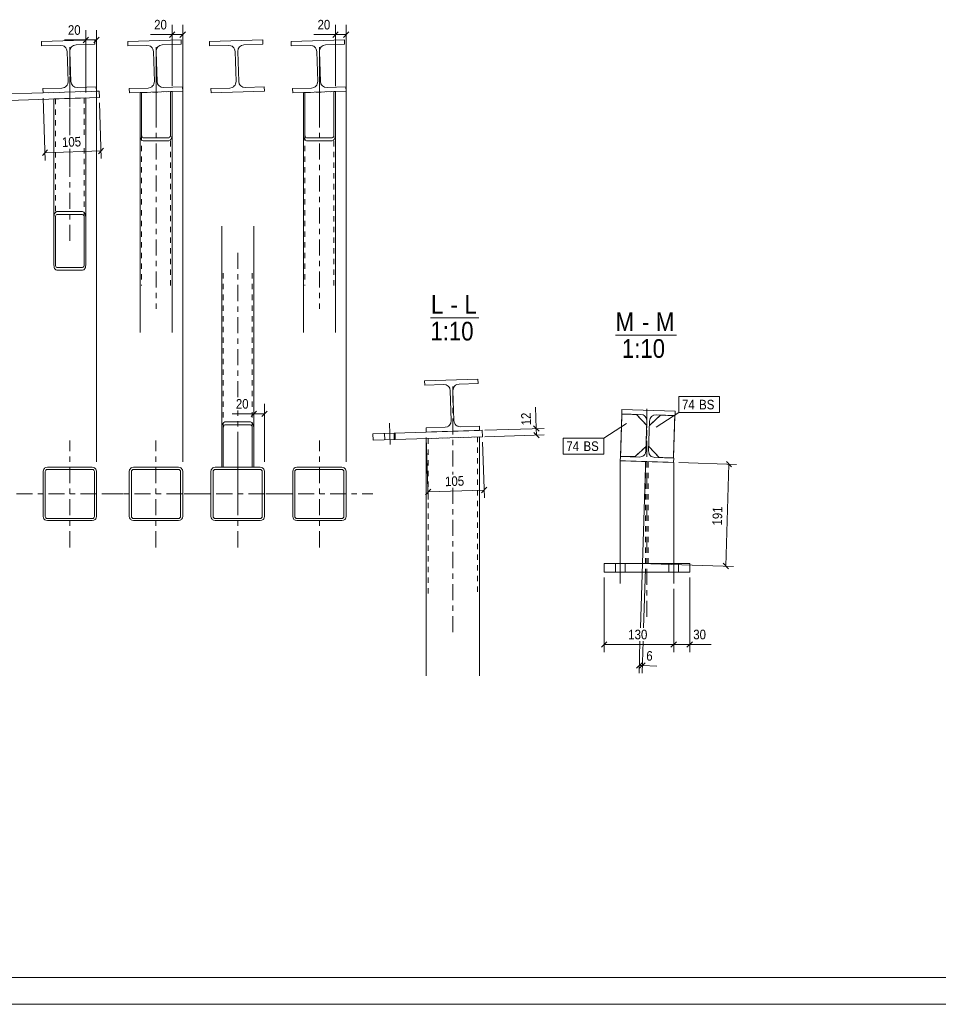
# Model space of a CAD drawing. Header units: millimetres. Extents: x 0 to 914, y 0 to 610.
# Tile 6 of 12: x 305 to 477, y 0 to 184. Entities that reach past the tile are written whole.
import ezdxf

# ---------------------------------------------------------------- set-up
doc = ezdxf.new("R2010")
doc.units = ezdxf.units.MM
for name, pattern in [('XKITLINE00', [0]), ('XKITLINE01', [4, 1, -1, 1, -1]), ('XKITLINE03', [6, 3, -1, 1, -1])]:
    doc.linetypes.add(name, pattern=pattern)
for name, color, linetype, lineweight in [('Arkusz rysunku', 3, 'Continuous', 0), ('Element', 2, 'Continuous', 0), ('Inny typ obiektu', 7, 'Continuous', 0), ('Wymiar', 4, 'Continuous', 0), ('Znak elementu', 2, 'Continuous', 0), ('Śruba', 3, 'Continuous', 0)]:
    doc.layers.add(name, color=color, linetype=linetype, lineweight=lineweight)
doc.styles.add('ARIAL', font='ARIAL.TTF')

msp = doc.modelspace()

# ---------------------------------------------------------------- linework, layer by layer
at = {"layer": 'Arkusz rysunku', "linetype": 'XKITLINE00', "lineweight": 0}
for p, q in [((5, 5), (909, 5)), ((0, 0), (914, 0))]:
    msp.add_line(p, q, dxfattribs=at)
at = {"layer": 'Element', "linetype": 'XKITLINE00', "lineweight": 0}
for p, q in [((308.96, 180.24), (318.96, 180.56)), ((308.96, 180.24), (318.96, 180.56)), ((308.99, 179.44), (308.96, 180.24)), ((308.99, 179.44), (308.96, 180.24)), ((308.99, 179.44), (312.53, 179.55)), ((308.99, 179.44), (312.53, 179.55)), ((312.53, 179.55), (313, 179.48)), ((312.53, 179.55), (313, 179.48)), ((313.67, 178.85), (313.77, 178.39)), ((313.67, 178.85), (313.77, 178.39)), ((314.27, 178.41), (314.35, 178.87)), ((314.27, 178.41), (314.35, 178.87)), ((314.98, 179.54), (315.43, 179.65)), ((314.98, 179.54), (315.43, 179.65)), ((318.98, 179.76), (315.43, 179.65)), ((318.98, 179.76), (315.43, 179.65)), ((318.96, 180.56), (318.98, 179.76)), ((318.96, 180.56), (318.98, 179.76)), ((325.11, 180.24), (335.1, 180.56)), ((325.11, 180.24), (335.1, 180.56)), ((325.13, 179.44), (325.11, 180.24)), ((325.13, 179.44), (325.11, 180.24)), ((325.13, 179.44), (328.68, 179.55)), ((325.13, 179.44), (328.68, 179.55)), ((328.68, 179.55), (329.14, 179.48)), ((328.68, 179.55), (329.14, 179.48)), ((329.81, 178.85), (329.92, 178.39)), ((329.81, 178.85), (329.92, 178.39)), ((330.42, 178.41), (330.5, 178.87)), ((330.42, 178.41), (330.5, 178.87)), ((331.13, 179.54), (331.58, 179.65)), ((331.13, 179.54), (331.58, 179.65)), ((335.13, 179.76), (331.58, 179.65)), ((335.13, 179.76), (331.58, 179.65)), ((335.1, 180.56), (335.13, 179.76)), ((335.1, 180.56), (335.13, 179.76)), ((340.41, 180.24), (350.4, 180.56)), ((340.41, 180.24), (350.4, 180.56)), ((340.43, 179.44), (340.41, 180.24)), ((340.43, 179.44), (340.41, 180.24)), ((340.43, 179.44), (343.98, 179.55)), ((340.43, 179.44), (343.98, 179.55)), ((343.98, 179.55), (344.44, 179.48)), ((343.98, 179.55), (344.44, 179.48)), ((345.11, 178.85), (345.22, 178.39)), ((345.11, 178.85), (345.22, 178.39)), ((345.72, 178.41), (345.79, 178.87)), ((345.72, 178.41), (345.79, 178.87)), ((346.42, 179.54), (346.88, 179.65)), ((346.42, 179.54), (346.88, 179.65)), ((350.43, 179.76), (346.88, 179.65)), ((350.43, 179.76), (346.88, 179.65)), ((350.4, 180.56), (350.43, 179.76)), ((350.4, 180.56), (350.43, 179.76)), ((355.7, 180.24), (365.7, 180.56)), ((355.7, 180.24), (365.7, 180.56)), ((355.73, 179.44), (355.7, 180.24)), ((355.73, 179.44), (355.7, 180.24)), ((355.73, 179.44), (359.28, 179.55)), ((355.73, 179.44), (359.28, 179.55)), ((359.28, 179.55), (359.74, 179.48)), ((359.28, 179.55), (359.74, 179.48)), ((360.41, 178.85), (360.51, 178.39)), ((360.41, 178.85), (360.51, 178.39)), ((361.01, 178.41), (361.09, 178.87)), ((361.01, 178.41), (361.09, 178.87)), ((361.72, 179.54), (362.17, 179.65)), ((361.72, 179.54), (362.17, 179.65)), ((365.72, 179.76), (362.17, 179.65)), ((365.72, 179.76), (362.17, 179.65)), ((365.7, 180.56), (365.72, 179.76)), ((365.7, 180.56), (365.72, 179.76)), ((313.95, 172.8), (313.77, 178.39)), ((313.95, 172.8), (313.77, 178.39)), ((314.45, 172.81), (314.27, 178.41)), ((314.45, 172.81), (314.27, 178.41)), ((330.1, 172.8), (329.92, 178.39)), ((330.1, 172.8), (329.92, 178.39)), ((330.6, 172.81), (330.42, 178.41)), ((330.6, 172.81), (330.42, 178.41)), ((345.39, 172.8), (345.22, 178.39)), ((345.39, 172.8), (345.22, 178.39)), ((345.89, 172.81), (345.72, 178.41)), ((345.89, 172.81), (345.72, 178.41)), ((360.69, 172.8), (360.51, 178.39)), ((360.69, 172.8), (360.51, 178.39)), ((361.19, 172.81), (361.01, 178.41)), ((361.19, 172.81), (361.01, 178.41)), ((309.24, 171.45), (312.79, 171.56)), ((309.24, 171.45), (312.79, 171.56)), ((313.24, 171.66), (312.79, 171.56)), ((313.24, 171.66), (312.79, 171.56)), ((313.95, 172.8), (313.87, 172.33)), ((313.95, 172.8), (313.87, 172.33)), ((314.55, 172.36), (314.45, 172.81)), ((314.55, 172.36), (314.45, 172.81)), ((315.68, 171.65), (315.22, 171.73)), ((315.68, 171.65), (315.22, 171.73)), ((315.68, 171.65), (319.23, 171.76)), ((315.68, 171.65), (319.23, 171.76)), ((319.23, 171.76), (319.26, 170.96)), ((319.23, 171.76), (319.26, 170.96)), ((325.39, 171.45), (328.93, 171.56)), ((325.39, 171.45), (328.93, 171.56)), ((329.39, 171.66), (328.93, 171.56)), ((329.39, 171.66), (328.93, 171.56)), ((330.1, 172.8), (330.02, 172.33)), ((330.1, 172.8), (330.02, 172.33)), ((330.7, 172.36), (330.6, 172.81)), ((330.7, 172.36), (330.6, 172.81)), ((331.83, 171.65), (331.37, 171.73)), ((331.83, 171.65), (331.37, 171.73)), ((331.83, 171.65), (335.38, 171.76)), ((331.83, 171.65), (335.38, 171.76)), ((335.38, 171.76), (335.41, 170.96)), ((335.38, 171.76), (335.41, 170.96)), ((340.68, 171.45), (344.23, 171.56)), ((340.68, 171.45), (344.23, 171.56)), ((344.69, 171.66), (344.23, 171.56)), ((344.69, 171.66), (344.23, 171.56)), ((345.39, 172.8), (345.32, 172.33)), ((345.39, 172.8), (345.32, 172.33)), ((346, 172.36), (345.89, 172.81)), ((346, 172.36), (345.89, 172.81)), ((347.13, 171.65), (346.67, 171.73)), ((347.13, 171.65), (346.67, 171.73)), ((347.13, 171.65), (350.68, 171.76)), ((347.13, 171.65), (350.68, 171.76)), ((350.68, 171.76), (350.7, 170.96)), ((350.68, 171.76), (350.7, 170.96)), ((355.98, 171.45), (359.53, 171.56)), ((355.98, 171.45), (359.53, 171.56)), ((359.98, 171.66), (359.53, 171.56)), ((359.98, 171.66), (359.53, 171.56)), ((360.69, 172.8), (360.61, 172.33)), ((360.69, 172.8), (360.61, 172.33)), ((361.29, 172.36), (361.19, 172.81)), ((361.29, 172.36), (361.19, 172.81)), ((362.43, 171.65), (361.96, 171.73)), ((362.43, 171.65), (361.96, 171.73)), ((362.43, 171.65), (365.97, 171.76)), ((362.43, 171.65), (365.97, 171.76)), ((365.97, 171.76), (366, 170.96)), ((365.97, 171.76), (366, 170.96)), ((309.26, 170.65), (299.27, 170.33)), ((299.31, 169.13), (319.8, 169.78)), ((309.26, 170.65), (309.24, 171.45)), ((309.26, 170.65), (309.24, 171.45)), ((319.26, 170.96), (309.26, 170.65)), ((319.26, 170.96), (309.26, 170.65)), ((317.26, 169.7), (317.26, 138.53)), ((319.76, 170.98), (319.26, 170.96)), ((319.8, 169.78), (319.76, 170.98)), ((325.41, 170.65), (325.39, 171.45)), ((325.41, 170.65), (325.39, 171.45)), ((335.41, 170.96), (325.41, 170.65)), ((335.41, 170.96), (325.41, 170.65)), ((327.71, 170.72), (327.41, 170.71)), ((327.41, 170.71), (327.71, 170.72)), ((327.41, 162.78), (327.41, 170.71)), ((327.41, 162.78), (327.41, 170.71)), ((327.71, 170.72), (327.71, 162.78)), ((327.71, 162.78), (327.71, 170.72)), ((333.41, 170.9), (333.11, 170.89)), ((333.41, 170.9), (333.11, 170.89)), ((333.11, 170.89), (333.11, 162.78)), ((333.11, 162.78), (333.11, 170.89)), ((333.41, 162.78), (333.41, 170.9)), ((333.41, 162.78), (333.41, 170.9)), ((340.71, 170.65), (340.68, 171.45)), ((340.71, 170.65), (340.68, 171.45)), ((350.7, 170.96), (340.71, 170.65)), ((350.7, 170.96), (340.71, 170.65)), ((356, 170.65), (355.98, 171.45)), ((356, 170.65), (355.98, 171.45)), ((366, 170.96), (356, 170.65)), ((366, 170.96), (356, 170.65)), ((358.3, 170.72), (358, 170.71)), ((358, 170.71), (358.3, 170.72)), ((358, 162.78), (358, 170.71)), ((358, 162.78), (358, 170.71)), ((358.3, 170.72), (358.3, 162.78)), ((358.3, 162.78), (358.3, 170.72)), ((364, 170.9), (363.7, 170.89)), ((364, 170.9), (363.7, 170.89)), ((363.7, 170.89), (363.7, 162.78)), ((363.7, 162.78), (363.7, 170.89)), ((364, 162.78), (364, 170.9)), ((364, 162.78), (364, 170.9)), ((311.26, 138.53), (311.26, 169.51)), ((327.41, 162.78), (327.45, 162.36)), ((327.41, 162.78), (327.45, 162.36)), ((327.41, 162.78), (327.41, 125.79)), ((327.73, 162.57), (327.71, 162.78)), ((327.73, 162.57), (327.71, 162.78)), ((327.8, 162.39), (327.73, 162.57)), ((327.8, 162.39), (327.73, 162.57)), ((327.89, 162.27), (327.8, 162.39)), ((327.89, 162.27), (327.8, 162.39)), ((328.01, 162.23), (327.89, 162.27)), ((328.01, 162.23), (327.89, 162.27)), ((332.92, 162.27), (332.81, 162.23)), ((332.92, 162.27), (332.81, 162.23)), ((333.02, 162.39), (332.92, 162.27)), ((333.02, 162.39), (332.92, 162.27)), ((333.09, 162.57), (333.02, 162.39)), ((333.09, 162.57), (333.02, 162.39)), ((333.11, 162.78), (333.09, 162.57)), ((333.11, 162.78), (333.09, 162.57)), ((333.36, 162.36), (333.41, 162.78)), ((333.36, 162.36), (333.41, 162.78)), ((333.41, 162.78), (333.41, 125.79)), ((358, 162.78), (358.05, 162.36)), ((358, 162.78), (358.05, 162.36)), ((358, 162.77), (358, 125.79)), ((358.32, 162.57), (358.3, 162.78)), ((358.32, 162.57), (358.3, 162.78)), ((358.39, 162.39), (358.32, 162.57)), ((358.39, 162.39), (358.32, 162.57)), ((358.49, 162.27), (358.39, 162.39)), ((358.49, 162.27), (358.39, 162.39)), ((358.6, 162.23), (358.49, 162.27)), ((358.6, 162.23), (358.49, 162.27)), ((363.52, 162.27), (363.4, 162.23)), ((363.52, 162.27), (363.4, 162.23)), ((363.61, 162.39), (363.52, 162.27)), ((363.61, 162.39), (363.52, 162.27)), ((363.68, 162.57), (363.61, 162.39)), ((363.68, 162.57), (363.61, 162.39)), ((363.7, 162.78), (363.68, 162.57)), ((363.7, 162.78), (363.68, 162.57)), ((363.95, 162.36), (364, 162.78)), ((363.95, 162.36), (364, 162.78)), ((364, 162.78), (364, 125.79)), ((327.78, 161.76), (328.01, 161.68)), ((327.78, 161.76), (328.01, 161.68)), ((328.01, 162.23), (332.81, 162.23)), ((328.01, 162.23), (332.81, 162.23)), ((328.01, 161.68), (332.81, 161.68)), ((328.01, 161.68), (332.81, 161.68)), ((332.81, 161.68), (333.04, 161.76)), ((332.81, 161.68), (333.04, 161.76)), ((358.37, 161.76), (358.6, 161.68)), ((358.37, 161.76), (358.6, 161.68)), ((358.6, 162.23), (363.4, 162.23)), ((358.6, 162.23), (363.4, 162.23)), ((358.6, 161.68), (363.4, 161.68)), ((358.6, 161.68), (363.4, 161.68)), ((363.4, 161.68), (363.63, 161.76)), ((363.4, 161.68), (363.63, 161.76)), ((311.31, 147.75), (311.26, 147.33)), ((311.31, 147.75), (311.26, 147.33)), ((311.56, 147.33), (311.58, 147.54)), ((311.56, 147.33), (311.58, 147.54)), ((311.58, 147.54), (311.65, 147.72)), ((311.58, 147.54), (311.65, 147.72)), ((311.86, 148.43), (311.63, 148.34)), ((311.86, 148.43), (311.63, 148.34)), ((311.65, 147.72), (311.74, 147.84)), ((311.65, 147.72), (311.74, 147.84)), ((311.74, 147.84), (311.86, 147.88)), ((311.74, 147.84), (311.86, 147.88)), ((311.86, 148.43), (316.66, 148.43)), ((311.86, 148.43), (316.66, 148.43)), ((311.86, 147.88), (316.66, 147.88)), ((311.86, 147.88), (316.66, 147.88)), ((316.89, 148.34), (316.66, 148.43)), ((316.89, 148.34), (316.66, 148.43)), ((316.66, 147.88), (316.77, 147.84)), ((316.66, 147.88), (316.77, 147.84)), ((316.77, 147.84), (316.87, 147.72)), ((316.77, 147.84), (316.87, 147.72)), ((316.87, 147.72), (316.94, 147.54)), ((316.87, 147.72), (316.94, 147.54)), ((316.94, 147.54), (316.96, 147.33)), ((316.94, 147.54), (316.96, 147.33)), ((317.26, 147.33), (317.21, 147.75)), ((317.26, 147.33), (317.21, 147.75)), ((311.26, 138.53), (311.26, 147.33)), ((311.56, 147.33), (311.56, 138.53)), ((311.56, 138.53), (311.56, 147.33)), ((316.96, 147.33), (316.96, 138.53)), ((316.96, 138.53), (316.96, 147.33)), ((317.26, 138.53), (317.26, 147.33)), ((342.7, 145.67), (342.7, 107.93)), ((348.7, 145.67), (348.7, 107.94)), ((311.26, 138.53), (311.31, 138.11)), ((311.26, 138.53), (311.31, 138.11)), ((311.58, 138.32), (311.56, 138.53)), ((311.58, 138.32), (311.56, 138.53)), ((311.65, 138.14), (311.58, 138.32)), ((311.65, 138.14), (311.58, 138.32)), ((316.94, 138.32), (316.87, 138.14)), ((316.94, 138.32), (316.87, 138.14)), ((316.96, 138.53), (316.94, 138.32)), ((316.96, 138.53), (316.94, 138.32)), ((317.21, 138.11), (317.26, 138.53)), ((317.21, 138.11), (317.26, 138.53)), ((311.63, 137.51), (311.86, 137.43)), ((311.63, 137.51), (311.86, 137.43)), ((311.74, 138.02), (311.65, 138.14)), ((311.74, 138.02), (311.65, 138.14)), ((311.86, 137.98), (311.74, 138.02)), ((311.86, 137.98), (311.74, 138.02)), ((311.86, 137.98), (316.66, 137.98)), ((311.86, 137.98), (316.66, 137.98)), ((311.86, 137.43), (316.66, 137.43)), ((311.86, 137.43), (316.66, 137.43)), ((316.77, 138.02), (316.66, 137.98)), ((316.77, 138.02), (316.66, 137.98)), ((316.66, 137.43), (316.89, 137.51)), ((316.66, 137.43), (316.89, 137.51)), ((316.87, 138.14), (316.77, 138.02)), ((316.87, 138.14), (316.77, 138.02)), ((380.69, 116.73), (390.69, 117.04)), ((380.69, 116.73), (390.69, 117.04)), ((380.72, 115.93), (380.69, 116.73)), ((380.72, 115.93), (380.69, 116.73)), ((390.71, 116.24), (387.16, 116.13)), ((390.71, 116.24), (387.16, 116.13)), ((390.69, 117.04), (390.71, 116.24)), ((390.69, 117.04), (390.71, 116.24)), ((380.72, 115.93), (384.27, 116.04)), ((380.72, 115.93), (384.27, 116.04)), ((384.27, 116.04), (384.73, 115.96)), ((384.27, 116.04), (384.73, 115.96)), ((385.4, 115.34), (385.5, 114.88)), ((385.4, 115.34), (385.5, 114.88)), ((385.68, 109.28), (385.5, 114.88)), ((385.68, 109.28), (385.5, 114.88)), ((386, 114.9), (386.08, 115.36)), ((386, 114.9), (386.08, 115.36)), ((386.18, 109.3), (386, 114.9)), ((386.18, 109.3), (386, 114.9)), ((386.71, 116.03), (387.16, 116.13)), ((386.71, 116.03), (387.16, 116.13)), ((417.61, 110.57), (417.63, 111.37)), ((417.61, 110.57), (417.63, 111.37)), ((417.63, 111.37), (427.63, 111.06)), ((417.63, 111.37), (427.63, 111.06)), ((427.63, 111.06), (427.6, 110.26)), ((427.63, 111.06), (427.6, 110.26)), ((343.3, 109.03), (343.08, 108.95)), ((343.3, 109.03), (343.08, 108.95)), ((343.3, 109.03), (348.1, 109.03)), ((343.3, 109.03), (348.1, 109.03)), ((348.33, 108.95), (348.1, 109.03)), ((348.33, 108.95), (348.1, 109.03)), ((385.68, 109.28), (385.6, 108.82)), ((385.68, 109.28), (385.6, 108.82)), ((386.28, 108.84), (386.18, 109.3)), ((386.28, 108.84), (386.18, 109.3)), ((417.66, 110.52), (417.41, 102.62)), ((421.16, 110.46), (417.61, 110.57)), ((421.16, 110.46), (417.61, 110.57)), ((417.66, 110.52), (420.36, 110.43)), ((420.36, 110.43), (422.29, 108.37)), ((421.16, 110.46), (421.61, 110.35)), ((421.16, 110.46), (421.61, 110.35)), ((422.14, 103.63), (422.32, 109.22)), ((422.14, 103.63), (422.32, 109.22)), ((422.24, 109.68), (422.32, 109.22)), ((422.24, 109.68), (422.32, 109.22)), ((422.64, 103.61), (422.82, 109.21)), ((422.64, 103.61), (422.82, 109.21)), ((422.79, 108.36), (424.85, 110.29)), ((422.82, 109.21), (422.93, 109.66)), ((422.82, 109.21), (422.93, 109.66)), ((423.59, 110.29), (424.06, 110.37)), ((423.59, 110.29), (424.06, 110.37)), ((427.6, 110.26), (424.06, 110.37)), ((427.6, 110.26), (424.06, 110.37)), ((424.85, 110.29), (427.55, 110.21)), ((427.55, 110.21), (427.31, 102.31)), ((342.75, 108.36), (342.7, 107.93)), ((342.75, 108.36), (342.7, 107.93)), ((342.7, 107.93), (342.7, 100.56)), ((342.7, 100.56), (342.7, 107.93)), ((343, 107.93), (343.03, 108.14)), ((343, 107.93), (343.03, 108.14)), ((343, 100.56), (343, 107.93)), ((343, 100.56), (343, 107.93)), ((343.03, 108.14), (343.09, 108.32)), ((343.03, 108.14), (343.09, 108.32)), ((343.09, 108.32), (343.19, 108.44)), ((343.09, 108.32), (343.19, 108.44)), ((343.19, 108.44), (343.3, 108.48)), ((343.19, 108.44), (343.3, 108.48)), ((343.3, 108.48), (348.1, 108.48)), ((343.3, 108.48), (348.1, 108.48)), ((348.1, 108.48), (348.22, 108.44)), ((348.1, 108.48), (348.22, 108.44)), ((348.22, 108.44), (348.32, 108.32)), ((348.22, 108.44), (348.32, 108.32)), ((348.32, 108.32), (348.38, 108.14)), ((348.32, 108.32), (348.38, 108.14)), ((348.38, 108.14), (348.4, 107.93)), ((348.38, 108.14), (348.4, 107.93)), ((348.4, 107.93), (348.4, 100.56)), ((348.4, 100.56), (348.4, 107.93)), ((348.7, 107.93), (348.66, 108.36)), ((348.7, 107.93), (348.66, 108.36)), ((348.7, 100.56), (348.7, 107.93)), ((348.7, 100.56), (348.7, 107.93)), ((380.99, 107.14), (371, 106.82)), ((375, 106.95), (375.03, 105.75)), ((380.97, 107.93), (384.52, 108.05)), ((380.97, 107.93), (384.52, 108.05)), ((380.99, 107.13), (380.97, 107.93)), ((380.99, 107.13), (380.97, 107.93)), ((390.99, 107.45), (380.99, 107.13)), ((390.99, 107.45), (380.99, 107.13)), ((384.97, 108.15), (384.52, 108.05)), ((384.97, 108.15), (384.52, 108.05)), ((387.41, 108.14), (386.95, 108.21)), ((387.41, 108.14), (386.95, 108.21)), ((387.41, 108.14), (390.96, 108.25)), ((387.41, 108.14), (390.96, 108.25)), ((390.96, 108.25), (390.99, 107.45)), ((390.96, 108.25), (390.99, 107.45)), ((391.49, 107.47), (390.99, 107.45)), ((391.53, 106.27), (391.49, 107.47)), ((371, 106.82), (371.04, 105.62)), ((371.04, 105.62), (391.53, 106.27)), ((380.99, 105.93), (380.99, 61.51)), ((390.99, 106.25), (390.99, 61.51)), ((422.17, 104.47), (420.11, 102.54)), ((422.14, 103.63), (422.04, 103.17)), ((422.14, 103.63), (422.04, 103.17)), ((422.72, 103.15), (422.64, 103.61)), ((422.72, 103.15), (422.64, 103.61)), ((424.61, 102.4), (422.67, 104.46)), ((417.33, 101.78), (417.36, 102.57)), ((417.33, 101.78), (417.36, 102.57)), ((427.33, 101.46), (417.33, 101.78)), ((427.33, 101.46), (417.33, 101.78)), ((417.34, 101.78), (417.34, 82.52)), ((417.36, 102.57), (420.91, 102.46)), ((417.36, 102.57), (420.91, 102.46)), ((417.41, 102.62), (420.11, 102.54)), ((421.37, 102.54), (420.91, 102.46)), ((421.37, 102.54), (420.91, 102.46)), ((423.81, 102.37), (423.35, 102.48)), ((423.81, 102.37), (423.35, 102.48)), ((423.81, 102.37), (427.35, 102.26)), ((423.81, 102.37), (427.35, 102.26)), ((427.31, 102.31), (424.61, 102.4)), ((427.35, 102.26), (427.33, 101.46)), ((427.35, 102.26), (427.33, 101.46)), ((427.34, 101.46), (427.33, 101.46)), ((427.34, 82.52), (427.34, 101.46)), ((309.32, 100.07), (309.26, 99.76)), ((309.32, 100.07), (309.26, 99.76)), ((309.26, 91.36), (309.26, 99.76)), ((309.26, 91.36), (309.26, 99.76)), ((309.66, 99.76), (309.69, 99.91)), ((309.66, 99.76), (309.69, 99.91)), ((309.66, 91.36), (309.66, 99.76)), ((309.66, 91.36), (309.66, 99.76)), ((309.69, 99.91), (309.77, 100.04)), ((309.69, 99.91), (309.77, 100.04)), ((310.06, 100.56), (309.75, 100.5)), ((310.06, 100.56), (309.75, 100.5)), ((309.77, 100.04), (309.9, 100.13)), ((309.77, 100.04), (309.9, 100.13)), ((309.9, 100.13), (310.06, 100.16)), ((309.9, 100.13), (310.06, 100.16)), ((310.06, 100.56), (318.46, 100.56)), ((310.06, 100.56), (318.46, 100.56)), ((310.06, 100.16), (318.46, 100.16)), ((310.06, 100.16), (318.46, 100.16)), ((318.76, 100.5), (318.46, 100.56)), ((318.76, 100.5), (318.46, 100.56)), ((318.46, 100.16), (318.61, 100.13)), ((318.46, 100.16), (318.61, 100.13)), ((318.61, 100.13), (318.74, 100.04)), ((318.61, 100.13), (318.74, 100.04)), ((318.74, 100.04), (318.82, 99.91)), ((318.74, 100.04), (318.82, 99.91)), ((318.82, 99.91), (318.86, 99.76)), ((318.82, 99.91), (318.86, 99.76)), ((318.86, 91.36), (318.86, 99.76)), ((318.86, 91.36), (318.86, 99.76)), ((319.26, 99.76), (319.19, 100.07)), ((319.26, 99.76), (319.19, 100.07)), ((319.26, 91.36), (319.26, 99.76)), ((319.26, 91.36), (319.26, 99.76)), ((325.46, 100.07), (325.4, 99.76)), ((325.46, 100.07), (325.4, 99.76)), ((325.4, 91.36), (325.4, 99.76)), ((325.4, 91.36), (325.4, 99.76)), ((325.8, 99.76), (325.83, 99.91)), ((325.8, 99.76), (325.83, 99.91)), ((325.8, 91.36), (325.8, 99.76)), ((325.8, 91.36), (325.8, 99.76)), ((325.83, 99.91), (325.92, 100.04)), ((325.83, 99.91), (325.92, 100.04)), ((326.2, 100.56), (325.9, 100.5)), ((326.2, 100.56), (325.9, 100.5)), ((325.92, 100.04), (326.05, 100.13)), ((325.92, 100.04), (326.05, 100.13)), ((326.05, 100.13), (326.2, 100.16)), ((326.05, 100.13), (326.2, 100.16)), ((326.2, 100.56), (334.6, 100.56)), ((326.2, 100.56), (334.6, 100.56)), ((326.2, 100.16), (334.6, 100.16)), ((326.2, 100.16), (334.6, 100.16)), ((334.91, 100.5), (334.6, 100.56)), ((334.91, 100.5), (334.6, 100.56)), ((334.6, 100.16), (334.76, 100.13)), ((334.6, 100.16), (334.76, 100.13)), ((334.76, 100.13), (334.89, 100.04)), ((334.76, 100.13), (334.89, 100.04)), ((334.89, 100.04), (334.97, 99.91)), ((334.89, 100.04), (334.97, 99.91)), ((334.97, 99.91), (335, 99.76)), ((334.97, 99.91), (335, 99.76)), ((335, 91.36), (335, 99.76)), ((335, 91.36), (335, 99.76)), ((335.4, 99.76), (335.34, 100.07)), ((335.4, 99.76), (335.34, 100.07)), ((335.4, 91.36), (335.4, 99.76)), ((335.4, 91.36), (335.4, 99.76)), ((340.76, 100.07), (340.7, 99.76)), ((340.76, 100.07), (340.7, 99.76)), ((340.7, 91.36), (340.7, 99.76)), ((340.7, 91.36), (340.7, 99.76)), ((341.1, 99.76), (341.13, 99.91)), ((341.1, 99.76), (341.13, 99.91)), ((341.1, 91.36), (341.1, 99.76)), ((341.1, 91.36), (341.1, 99.76)), ((341.13, 99.91), (341.22, 100.04)), ((341.13, 99.91), (341.22, 100.04)), ((341.5, 100.56), (341.19, 100.5)), ((341.5, 100.56), (341.19, 100.5)), ((341.22, 100.04), (341.35, 100.13)), ((341.22, 100.04), (341.35, 100.13)), ((341.35, 100.13), (341.5, 100.16)), ((341.35, 100.13), (341.5, 100.16)), ((341.5, 100.56), (349.9, 100.56)), ((341.5, 100.56), (349.9, 100.56)), ((341.5, 100.16), (349.9, 100.16)), ((341.5, 100.16), (349.9, 100.16)), ((342.7, 100.56), (343, 100.56)), ((342.7, 100.56), (343, 100.56)), ((348.7, 100.56), (348.4, 100.56)), ((348.4, 100.56), (348.7, 100.56)), ((350.21, 100.5), (349.9, 100.56)), ((350.21, 100.5), (349.9, 100.56)), ((349.9, 100.16), (350.05, 100.13)), ((349.9, 100.16), (350.05, 100.13)), ((350.05, 100.13), (350.18, 100.04)), ((350.05, 100.13), (350.18, 100.04)), ((350.18, 100.04), (350.27, 99.91)), ((350.18, 100.04), (350.27, 99.91)), ((350.27, 99.91), (350.3, 99.76)), ((350.27, 99.91), (350.3, 99.76)), ((350.3, 91.36), (350.3, 99.76)), ((350.3, 91.36), (350.3, 99.76)), ((350.7, 99.76), (350.64, 100.07)), ((350.7, 99.76), (350.64, 100.07)), ((350.7, 91.36), (350.7, 99.76)), ((350.7, 91.36), (350.7, 99.76)), ((356.06, 100.07), (356, 99.76)), ((356.06, 100.07), (356, 99.76)), ((356, 91.36), (356, 99.76)), ((356, 91.36), (356, 99.76)), ((356.4, 99.76), (356.43, 99.91)), ((356.4, 99.76), (356.43, 99.91)), ((356.4, 91.36), (356.4, 99.76)), ((356.4, 91.36), (356.4, 99.76)), ((356.43, 99.91), (356.51, 100.04)), ((356.43, 99.91), (356.51, 100.04)), ((356.8, 100.56), (356.49, 100.5)), ((356.8, 100.56), (356.49, 100.5)), ((356.51, 100.04), (356.64, 100.13)), ((356.51, 100.04), (356.64, 100.13)), ((356.64, 100.13), (356.8, 100.16)), ((356.64, 100.13), (356.8, 100.16)), ((356.8, 100.56), (365.2, 100.56)), ((356.8, 100.56), (365.2, 100.56)), ((356.8, 100.16), (365.2, 100.16)), ((356.8, 100.16), (365.2, 100.16)), ((365.5, 100.5), (365.2, 100.56)), ((365.5, 100.5), (365.2, 100.56)), ((365.2, 100.16), (365.35, 100.13)), ((365.2, 100.16), (365.35, 100.13)), ((365.35, 100.13), (365.48, 100.04)), ((365.35, 100.13), (365.48, 100.04)), ((365.48, 100.04), (365.57, 99.91)), ((365.48, 100.04), (365.57, 99.91)), ((365.57, 99.91), (365.6, 99.76)), ((365.57, 99.91), (365.6, 99.76)), ((365.6, 91.36), (365.6, 99.76)), ((365.6, 91.36), (365.6, 99.76)), ((366, 99.76), (365.94, 100.07)), ((366, 99.76), (365.94, 100.07)), ((366, 91.36), (366, 99.76)), ((366, 91.36), (366, 99.76)), ((309.26, 91.36), (309.32, 91.06)), ((309.26, 91.36), (309.32, 91.06)), ((309.69, 91.21), (309.66, 91.36)), ((309.69, 91.21), (309.66, 91.36)), ((309.77, 91.08), (309.69, 91.21)), ((309.77, 91.08), (309.69, 91.21)), ((309.75, 90.62), (310.06, 90.56)), ((309.75, 90.62), (310.06, 90.56)), ((309.9, 90.99), (309.77, 91.08)), ((309.9, 90.99), (309.77, 91.08)), ((310.06, 90.96), (309.9, 90.99)), ((310.06, 90.96), (309.9, 90.99)), ((310.06, 90.96), (318.46, 90.96)), ((310.06, 90.96), (318.46, 90.96)), ((310.06, 90.56), (318.46, 90.56)), ((310.06, 90.56), (318.46, 90.56)), ((318.61, 90.99), (318.46, 90.96)), ((318.61, 90.99), (318.46, 90.96)), ((318.46, 90.56), (318.76, 90.62)), ((318.46, 90.56), (318.76, 90.62)), ((318.74, 91.08), (318.61, 90.99)), ((318.74, 91.08), (318.61, 90.99)), ((318.82, 91.21), (318.74, 91.08)), ((318.82, 91.21), (318.74, 91.08)), ((318.86, 91.36), (318.82, 91.21)), ((318.86, 91.36), (318.82, 91.21)), ((319.19, 91.06), (319.26, 91.36)), ((319.19, 91.06), (319.26, 91.36)), ((325.4, 91.36), (325.46, 91.06)), ((325.4, 91.36), (325.46, 91.06)), ((325.83, 91.21), (325.8, 91.36)), ((325.83, 91.21), (325.8, 91.36)), ((325.92, 91.08), (325.83, 91.21)), ((325.92, 91.08), (325.83, 91.21)), ((325.9, 90.62), (326.2, 90.56)), ((325.9, 90.62), (326.2, 90.56)), ((326.05, 90.99), (325.92, 91.08)), ((326.05, 90.99), (325.92, 91.08)), ((326.2, 90.96), (326.05, 90.99)), ((326.2, 90.96), (326.05, 90.99)), ((326.2, 90.96), (334.6, 90.96)), ((326.2, 90.96), (334.6, 90.96)), ((326.2, 90.56), (334.6, 90.56)), ((326.2, 90.56), (334.6, 90.56)), ((334.76, 90.99), (334.6, 90.96)), ((334.76, 90.99), (334.6, 90.96)), ((334.6, 90.56), (334.91, 90.62)), ((334.6, 90.56), (334.91, 90.62)), ((334.89, 91.08), (334.76, 90.99)), ((334.89, 91.08), (334.76, 90.99)), ((334.97, 91.21), (334.89, 91.08)), ((334.97, 91.21), (334.89, 91.08)), ((335, 91.36), (334.97, 91.21)), ((335, 91.36), (334.97, 91.21)), ((335.34, 91.06), (335.4, 91.36)), ((335.34, 91.06), (335.4, 91.36)), ((340.7, 91.36), (340.76, 91.06)), ((340.7, 91.36), (340.76, 91.06)), ((341.13, 91.21), (341.1, 91.36)), ((341.13, 91.21), (341.1, 91.36)), ((341.22, 91.08), (341.13, 91.21)), ((341.22, 91.08), (341.13, 91.21)), ((341.19, 90.62), (341.5, 90.56)), ((341.19, 90.62), (341.5, 90.56)), ((341.35, 90.99), (341.22, 91.08)), ((341.35, 90.99), (341.22, 91.08)), ((341.5, 90.96), (341.35, 90.99)), ((341.5, 90.96), (341.35, 90.99)), ((341.5, 90.96), (349.9, 90.96)), ((341.5, 90.96), (349.9, 90.96)), ((341.5, 90.56), (349.9, 90.56)), ((341.5, 90.56), (349.9, 90.56)), ((350.05, 90.99), (349.9, 90.96)), ((350.05, 90.99), (349.9, 90.96)), ((349.9, 90.56), (350.21, 90.62)), ((349.9, 90.56), (350.21, 90.62)), ((350.18, 91.08), (350.05, 90.99)), ((350.18, 91.08), (350.05, 90.99)), ((350.27, 91.21), (350.18, 91.08)), ((350.27, 91.21), (350.18, 91.08)), ((350.3, 91.36), (350.27, 91.21)), ((350.3, 91.36), (350.27, 91.21)), ((350.64, 91.06), (350.7, 91.36)), ((350.64, 91.06), (350.7, 91.36)), ((356, 91.36), (356.06, 91.06)), ((356, 91.36), (356.06, 91.06)), ((356.43, 91.21), (356.4, 91.36)), ((356.43, 91.21), (356.4, 91.36)), ((356.51, 91.08), (356.43, 91.21)), ((356.51, 91.08), (356.43, 91.21)), ((356.49, 90.62), (356.8, 90.56)), ((356.49, 90.62), (356.8, 90.56)), ((356.64, 90.99), (356.51, 91.08)), ((356.64, 90.99), (356.51, 91.08)), ((356.8, 90.96), (356.64, 90.99)), ((356.8, 90.96), (356.64, 90.99)), ((356.8, 90.96), (365.2, 90.96)), ((356.8, 90.96), (365.2, 90.96)), ((356.8, 90.56), (365.2, 90.56)), ((356.8, 90.56), (365.2, 90.56)), ((365.35, 90.99), (365.2, 90.96)), ((365.35, 90.99), (365.2, 90.96)), ((365.2, 90.56), (365.5, 90.62)), ((365.2, 90.56), (365.5, 90.62)), ((365.48, 91.08), (365.35, 90.99)), ((365.48, 91.08), (365.35, 90.99)), ((365.57, 91.21), (365.48, 91.08)), ((365.57, 91.21), (365.48, 91.08)), ((365.6, 91.36), (365.57, 91.21)), ((365.6, 91.36), (365.57, 91.21)), ((365.94, 91.06), (366, 91.36)), ((365.94, 91.06), (366, 91.36)), ((430.34, 82.52), (414.34, 82.52)), ((414.34, 82.52), (414.34, 80.92)), ((430.34, 80.92), (430.34, 82.52)), ((414.34, 80.92), (430.34, 80.92))]:
    msp.add_line(p, q, dxfattribs=at)
at = {"layer": 'Element', "linetype": 'XKITLINE03', "lineweight": 0}
for p, q in [((314.26, 162.72), (314.26, 179.19)), ((314.26, 178.96), (314.26, 162.72)), ((330.41, 167.18), (330.41, 179.19)), ((330.41, 179.19), (330.41, 130.2)), ((361, 167.18), (361, 179.19)), ((361, 179.19), (361, 130.19)), ((314.11, 175.6), (314.11, 175.6)), ((330.26, 175.6), (330.26, 175.6)), ((345.55, 175.6), (345.55, 175.6)), ((360.85, 175.6), (360.85, 175.6)), ((314.26, 142.93), (314.26, 160.2)), ((314.26, 160.2), (314.26, 156.38)), ((345.7, 113.68), (345.7, 141.27)), ((385.99, 115.67), (385.99, 99.21)), ((345.7, 92.18), (345.7, 111.16)), ((385.84, 112.09), (385.84, 112.09)), ((422.34, 72.52), (422.34, 111.62)), ((314.26, 85.56), (314.26, 105.56)), ((330.4, 85.56), (330.4, 105.56)), ((345.7, 85.56), (345.7, 105.56)), ((361, 85.56), (361, 105.56)), ((422.48, 106.42), (422.48, 106.42)), ((345.7, 103.53), (345.7, 92.18)), ((385.99, 96.69), (385.99, 69.21)), ((304.26, 95.56), (324.26, 95.56)), ((320.4, 95.56), (340.4, 95.56)), ((335.7, 95.56), (355.7, 95.56)), ((351, 95.56), (371, 95.56))]:
    msp.add_line(p, q, dxfattribs=at)
at = {"layer": 'Element', "linetype": 'XKITLINE01', "lineweight": 0}
for p, q in [((319.26, 170.96), (309.26, 170.65)), ((311.26, 169.51), (317.26, 169.7)), ((317.26, 169.7), (311.26, 169.51)), ((316.96, 169.69), (316.96, 162.81)), ((316.96, 162.81), (316.96, 169.69)), ((317.26, 169.7), (317.26, 152.24)), ((333.41, 170.9), (327.41, 170.71)), ((327.41, 170.71), (327.41, 162.78)), ((327.71, 170.72), (327.73, 170.72)), ((327.73, 170.72), (327.71, 170.72)), ((327.71, 170.72), (327.71, 134.6)), ((327.73, 170.72), (333.11, 170.89)), ((327.73, 170.72), (327.8, 170.72)), ((333.11, 134.6), (333.11, 170.89)), ((333.41, 170.9), (333.41, 162.78)), ((364, 170.9), (358, 170.71)), ((358, 170.71), (358, 162.77)), ((358.3, 170.72), (358.32, 170.72)), ((358.32, 170.72), (358.3, 170.72)), ((358.3, 170.72), (358.3, 134.59)), ((358.32, 170.72), (363.7, 170.89)), ((358.32, 170.72), (358.39, 170.72)), ((363.7, 134.59), (363.7, 170.89)), ((364, 170.9), (364, 162.78)), ((311.26, 152.24), (311.26, 169.51)), ((311.56, 169.52), (311.56, 147.33)), ((311.56, 160.53), (311.56, 169.52)), ((316.96, 160.29), (316.96, 147.33)), ((343, 136.87), (343, 100.56)), ((348.4, 136.87), (348.4, 100.56)), ((417.41, 102.62), (417.66, 110.52)), ((417.66, 110.52), (420.36, 110.43)), ((420.36, 110.43), (422.29, 108.37)), ((422.79, 108.36), (424.85, 110.29)), ((424.85, 110.29), (427.55, 110.21)), ((427.55, 110.21), (427.31, 102.31)), ((342.7, 107.93), (342.7, 100.56)), ((348.7, 107.94), (348.7, 100.56)), ((390.99, 107.45), (380.99, 107.14)), ((422.29, 108.37), (422.17, 104.47)), ((422.29, 108.37), (422.17, 104.47)), ((422.67, 104.46), (422.79, 108.36)), ((422.67, 104.46), (422.79, 108.36)), ((390.99, 106.25), (380.99, 105.93)), ((380.99, 105.93), (380.99, 105.93)), ((381.39, 105.95), (381.39, 105.95)), ((381.39, 76.91), (381.39, 105.95)), ((390.59, 106.24), (390.59, 106.24)), ((390.59, 106.24), (390.59, 76.91)), ((390.99, 106.25), (390.99, 106.25)), ((422.17, 104.47), (420.11, 102.54)), ((424.61, 102.4), (422.67, 104.46)), ((417.34, 101.78), (427.34, 101.46)), ((420.11, 102.54), (417.41, 102.62)), ((422.09, 82.52), (422.09, 101.63)), ((422.59, 82.52), (422.59, 101.61)), ((427.31, 102.31), (424.61, 102.4)), ((348.7, 100.56), (342.7, 100.56)), ((343, 100.56), (343.03, 100.56)), ((343, 100.56), (348.4, 100.56)), ((343.03, 100.56), (343.08, 100.56)), ((427.34, 82.52), (417.34, 82.52))]:
    msp.add_line(p, q, dxfattribs=at)
at = {"layer": 'Element', "linetype": 'XKITLINE00', "lineweight": 0}
for centre, radius, start, end in [((312.57, 178.36), 1.2, 24.2982, 69.2982), ((312.57, 178.36), 1.2, 24.2982, 69.2982), ((315.47, 178.45), 1.2, 114.2982, 159.2982), ((315.47, 178.45), 1.2, 114.2982, 159.2982), ((328.72, 178.36), 1.2, 24.2982, 69.2982), ((328.72, 178.36), 1.2, 24.2982, 69.2982), ((331.62, 178.45), 1.2, 114.2982, 159.2982), ((331.62, 178.45), 1.2, 114.2982, 159.2982), ((344.02, 178.36), 1.2, 24.2982, 69.2982), ((344.02, 178.36), 1.2, 24.2982, 69.2982), ((346.92, 178.45), 1.2, 114.2982, 159.2982), ((346.92, 178.45), 1.2, 114.2982, 159.2982), ((359.31, 178.36), 1.2, 24.2982, 69.2982), ((359.31, 178.36), 1.2, 24.2982, 69.2982), ((362.21, 178.45), 1.2, 114.2982, 159.2982), ((362.21, 178.45), 1.2, 114.2982, 159.2982), ((312.75, 172.76), 1.2, 294.2982, 339.2982), ((312.75, 172.76), 1.2, 294.2982, 339.2982), ((315.65, 172.85), 1.2, 204.2982, 249.2982), ((315.65, 172.85), 1.2, 204.2982, 249.2982), ((328.9, 172.76), 1.2, 294.2982, 339.2982), ((328.9, 172.76), 1.2, 294.2982, 339.2982), ((331.79, 172.85), 1.2, 204.2982, 249.2982), ((331.79, 172.85), 1.2, 204.2982, 249.2982), ((344.19, 172.76), 1.2, 294.2982, 339.2982), ((344.19, 172.76), 1.2, 294.2982, 339.2982), ((347.09, 172.85), 1.2, 204.2982, 249.2982), ((347.09, 172.85), 1.2, 204.2982, 249.2982), ((359.49, 172.76), 1.2, 294.2982, 339.2982), ((359.49, 172.76), 1.2, 294.2982, 339.2982), ((362.39, 172.85), 1.2, 204.2982, 249.2982), ((362.39, 172.85), 1.2, 204.2982, 249.2982), ((328.47, 162.53), 1.03, 189.4084, 227.8084), ((328.47, 162.53), 1.03, 189.4084, 227.8084), ((332.35, 162.53), 1.03, 312.1923, 350.5923), ((332.35, 162.53), 1.03, 312.1923, 350.5923), ((359.06, 162.53), 1.03, 189.4082, 227.808), ((359.06, 162.53), 1.03, 189.4082, 227.808), ((362.94, 162.53), 1.03, 312.1927, 350.5925), ((362.94, 162.53), 1.03, 312.1927, 350.5925), ((312.32, 147.58), 1.03, 132.1919, 170.5922), ((312.32, 147.58), 1.03, 132.1919, 170.5922), ((316.2, 147.58), 1.03, 9.4086, 47.8088), ((316.2, 147.58), 1.03, 9.4086, 47.8088), ((312.32, 138.27), 1.03, 189.4086, 227.8088), ((312.32, 138.27), 1.03, 189.4086, 227.8088), ((316.2, 138.27), 1.03, 312.1919, 350.5922), ((316.2, 138.27), 1.03, 312.1919, 350.5922), ((384.3, 114.84), 1.2, 24.2982, 69.2982), ((384.3, 114.84), 1.2, 24.2982, 69.2982), ((387.2, 114.93), 1.2, 114.2982, 159.2982), ((387.2, 114.93), 1.2, 114.2982, 159.2982), ((343.77, 108.19), 1.03, 132.1897, 170.591), ((343.77, 108.19), 1.03, 132.1897, 170.591), ((347.64, 108.19), 1.03, 9.409, 47.8102), ((347.64, 108.19), 1.03, 9.409, 47.8102), ((384.48, 109.25), 1.2, 294.2982, 339.2982), ((384.48, 109.25), 1.2, 294.2982, 339.2982), ((387.38, 109.34), 1.2, 204.2982, 249.2982), ((387.38, 109.34), 1.2, 204.2982, 249.2982), ((421.12, 109.26), 1.2, 20.7018, 65.7018), ((421.12, 109.26), 1.2, 20.7018, 65.7018), ((424.02, 109.17), 1.2, 110.7018, 155.7018), ((424.02, 109.17), 1.2, 110.7018, 155.7018), ((420.94, 103.66), 1.2, 290.7018, 335.7018), ((420.94, 103.66), 1.2, 290.7018, 335.7018), ((423.84, 103.57), 1.2, 200.7018, 245.7018), ((423.84, 103.57), 1.2, 200.7018, 245.7018), ((310.06, 99.76), 0.8, 112.5, 157.5), ((310.06, 99.76), 0.8, 112.5, 157.5), ((318.46, 99.76), 0.8, 22.5, 67.5), ((318.46, 99.76), 0.8, 22.5, 67.5), ((326.2, 99.76), 0.8, 112.5, 157.5), ((326.2, 99.76), 0.8, 112.5, 157.5), ((334.6, 99.76), 0.8, 22.5, 67.5), ((334.6, 99.76), 0.8, 22.5, 67.5), ((341.5, 99.76), 0.8, 112.5, 157.5), ((341.5, 99.76), 0.8, 112.5, 157.5), ((349.9, 99.76), 0.8, 22.5, 67.5), ((349.9, 99.76), 0.8, 22.5, 67.5), ((356.8, 99.76), 0.8, 112.5, 157.5), ((356.8, 99.76), 0.8, 112.5, 157.5), ((365.2, 99.76), 0.8, 22.5, 67.5), ((365.2, 99.76), 0.8, 22.5, 67.5), ((310.06, 91.36), 0.8, 202.5, 247.5), ((310.06, 91.36), 0.8, 202.5, 247.5), ((318.46, 91.36), 0.8, 292.5, 337.5), ((318.46, 91.36), 0.8, 292.5, 337.5), ((326.2, 91.36), 0.8, 202.5, 247.5), ((326.2, 91.36), 0.8, 202.5, 247.5), ((334.6, 91.36), 0.8, 292.5, 337.5), ((334.6, 91.36), 0.8, 292.5, 337.5), ((341.5, 91.36), 0.8, 202.5, 247.5), ((341.5, 91.36), 0.8, 202.5, 247.5), ((349.9, 91.36), 0.8, 292.5, 337.5), ((349.9, 91.36), 0.8, 292.5, 337.5), ((356.8, 91.36), 0.8, 202.5, 247.5), ((356.8, 91.36), 0.8, 202.5, 247.5), ((365.2, 91.36), 0.8, 292.5, 337.5), ((365.2, 91.36), 0.8, 292.5, 337.5)]:
    msp.add_arc(centre, radius, start, end, dxfattribs=at)
at = {"layer": 'Inny typ obiektu', "linetype": 'XKITLINE00', "lineweight": 0}
for p, q in [((381.78, 128.54), (390.87, 128.54)), ((416.46, 125.29), (427.89, 125.29))]:
    msp.add_line(p, q, dxfattribs=at)
at = {"layer": 'Wymiar', "linetype": 'XKITLINE00', "lineweight": 0}
for p, q in [((333.41, 171.9), (333.41, 183.42)), ((335.4, 101.56), (335.4, 183.42)), ((364, 171.9), (364, 183.42)), ((366, 101.56), (366, 183.42)), ((317.77, 181.07), (316.75, 180.05)), ((317.26, 170.7), (317.26, 182.42)), ((319.76, 181.07), (318.75, 180.05)), ((319.26, 101.56), (319.26, 182.42)), ((333.41, 181.56), (329.39, 181.56)), ((333.41, 181.56), (329.39, 181.56)), ((333.92, 182.07), (332.9, 181.05)), ((333.41, 181.56), (335.4, 181.56)), ((335.91, 182.07), (334.89, 181.05)), ((364, 181.56), (359.98, 181.56)), ((364, 181.56), (359.98, 181.56)), ((364.51, 182.07), (363.49, 181.05)), ((364, 181.56), (366, 181.56)), ((366.51, 182.07), (365.49, 181.05)), ((317.26, 180.56), (313.24, 180.56)), ((317.26, 180.56), (313.24, 180.56)), ((317.26, 180.56), (319.26, 180.56)), ((309.29, 169.65), (309.66, 158.01)), ((319.83, 168.78), (320.15, 158.34)), ((310.11, 159.98), (309.12, 158.93)), ((309.61, 159.45), (320.11, 159.78)), ((320.6, 160.31), (319.62, 159.26)), ((349.21, 111.07), (348.2, 110.05)), ((348.7, 101.56), (348.7, 112.42)), ((351.21, 111.07), (350.19, 110.05)), ((350.7, 101.56), (350.7, 112.42)), ((401.62, 107.78), (401.49, 111.8)), ((401.62, 107.78), (401.49, 111.8)), ((348.7, 110.56), (344.68, 110.56)), ((348.7, 110.56), (344.68, 110.56)), ((348.7, 110.56), (350.7, 110.56)), ((391.99, 107.48), (403.06, 107.83)), ((401.09, 108.28), (402.14, 107.29)), ((401.13, 107.08), (402.18, 106.09)), ((401.65, 106.58), (401.62, 107.78)), ((381.02, 106.14), (381.39, 94.5)), ((391.56, 105.27), (391.89, 94.83)), ((391.99, 106.28), (403.09, 106.63)), ((428.33, 101.43), (439.13, 101.09)), ((437.2, 101.66), (438.18, 100.61)), ((422.06, 100.63), (421.11, 70.5)), ((437.09, 82.05), (437.69, 101.14)), ((381.84, 96.47), (380.85, 95.42)), ((381.34, 95.94), (391.84, 96.27)), ((392.33, 96.8), (391.35, 95.75)), ((422.06, 81.52), (421.71, 70.5)), ((423.09, 82.49), (438.53, 82)), ((436.6, 82.57), (437.58, 81.52)), ((414.34, 79.92), (414.34, 65.94)), ((430.34, 79.92), (430.34, 65.94)), ((427.34, 77.82), (427.34, 65.94)), ((427.34, 77.82), (427.34, 65.94)), ((414.85, 67.88), (413.83, 66.87)), ((414.34, 67.38), (427.34, 67.38)), ((421.03, 67.98), (420.85, 62)), ((421.63, 67.98), (421.44, 61.98)), ((427.85, 67.88), (426.83, 66.87)), ((427.85, 67.88), (426.83, 66.87)), ((427.34, 67.38), (430.34, 67.38)), ((430.85, 67.88), (429.83, 66.87)), ((430.34, 67.38), (434.36, 67.38)), ((430.34, 67.38), (434.36, 67.38)), ((421.42, 63.93), (420.37, 62.95)), ((420.89, 63.44), (421.49, 63.42)), ((422.01, 63.91), (420.96, 62.93)), ((421.49, 63.42), (424.17, 63.34)), ((421.49, 63.42), (424.17, 63.34))]:
    msp.add_line(p, q, dxfattribs=at)
at = {"layer": 'Znak elementu', "linetype": 'XKITLINE00', "lineweight": 0}
for p, q in [((428.3, 113.79), (435.91, 113.79)), ((428.3, 110.79), (428.3, 113.79)), ((435.91, 110.79), (435.91, 113.79)), ((424.05, 108.04), (428.3, 110.79)), ((428.3, 110.79), (435.91, 110.79)), ((418.51, 108.74), (414.27, 106)), ((406.65, 106), (414.27, 106)), ((406.65, 103), (406.65, 106)), ((414.27, 103), (414.27, 106)), ((406.65, 103), (414.27, 103))]:
    msp.add_line(p, q, dxfattribs=at)
at = {"layer": 'Śruba', "linetype": 'XKITLINE00', "lineweight": 0}
for p, q in [((374.12, 108.82), (374.25, 104.82)), ((375.17, 106.95), (375.21, 105.75)), ((373.19, 106.89), (373.23, 105.69)), ((417.34, 78.82), (417.34, 84.62)), ((427.34, 78.82), (427.34, 84.62)), ((416.44, 80.92), (416.44, 82.52)), ((418.24, 80.92), (418.24, 82.52)), ((426.44, 80.92), (426.44, 82.52)), ((428.24, 80.92), (428.24, 82.52))]:
    msp.add_line(p, q, dxfattribs=at)

# ---------------------------------------------------------------- texts
at = {"layer": 'Inny typ obiektu', "style": 'ARIAL', "width": 0.85}
for s, p in [('L', (381.9, 129.29)), ('L', (388.15, 129.29)), ('-', (385.55, 129.29)), ('M', (416.46, 126.04)), ('M', (424, 126.04)), ('1:10', (381.78, 124.29)), ('-', (421.4, 126.04)), ('1:10', (417.63, 121.04))]:
    msp.add_text(s, height=3.5, dxfattribs=at).set_placement(p)
at = {"layer": 'Wymiar', "style": 'ARIAL', "width": 0.85}
for s, p in [('20', (330.06, 182.52)), ('20', (360.66, 182.52)), ('20', (313.91, 181.52)), ('20', (345.36, 111.52)), ('130', (418.84, 68.34)), ('30', (431.01, 68.34))]:
    msp.add_text(s, height=1.8, dxfattribs=at).set_placement(p)
for s, rotation, p in [('105', 1.7991, (312.83, 160.52)), ('12', 91.7993, (400.64, 108.43)), ('105', 1.7991, (384.56, 97)), ('191', 88.2011, (436.37, 89.62)), ('6', -1.7991, (422.19, 64.36))]:
    msp.add_text(s, height=1.8, rotation=rotation, dxfattribs=at).set_placement(p)
at = {"layer": 'Znak elementu', "style": 'ARIAL', "width": 0.85}
for s, p in [('74', (428.9, 111.39)), ('BS', (432.11, 111.39)), ('74', (407.25, 103.6)), ('BS', (410.46, 103.6))]:
    msp.add_text(s, height=1.8, dxfattribs=at).set_placement(p)

doc.saveas('drawing.dxf')
